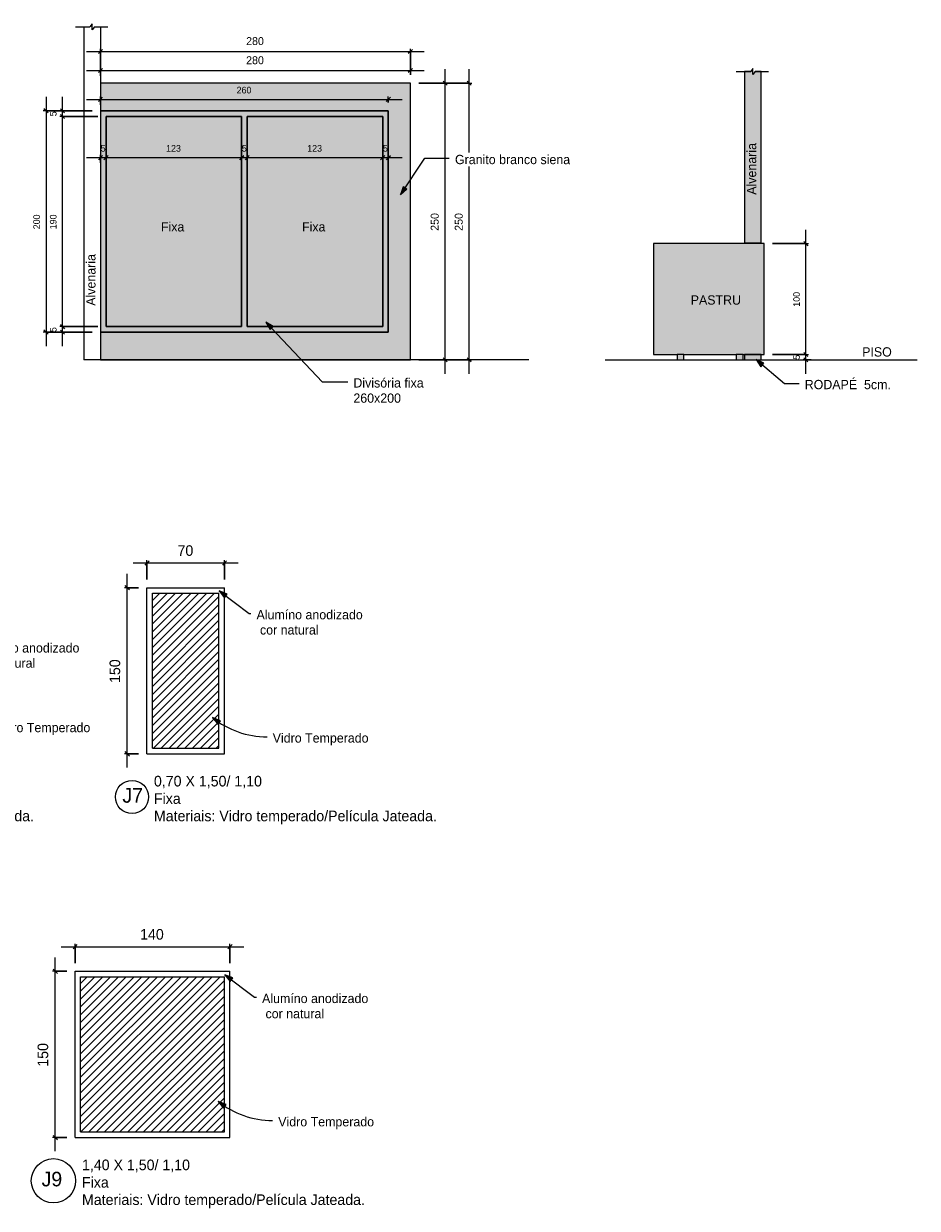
# Model space of a CAD drawing. Header units: metres. Extents: x -1.1 to 55.8, y -6.6 to 5.6.
# Tile 17 of 17: x 47.7 to 55.8, y -6 to 4.7. Entities that reach past the tile are written whole.
import ezdxf

# ---------------------------------------------------------------- set-up
doc = ezdxf.new("R2010")
doc.units = ezdxf.units.M
for name, color, linetype, lineweight in [('A-ANNO-DIMS', 211, 'Continuous', 9), ('A-ANNO-DIMS-25', 211, 'Continuous', 9), ('A-DETL', 90, 'Continuous', 18), ('A-DETL-GENF', 92, 'Continuous', 18), ('A-DETL-THIN', 151, 'Continuous', 18), ('G-ANNO-TEXT', 231, 'Continuous', 9)]:
    doc.layers.add(name, color=color, linetype=linetype, lineweight=lineweight)
doc.styles.add('Century Gothic', font='GOTHIC.TTF', dxfattribs={"height": 0.095807})
doc.styles.add('Century Gothic_1', font='GOTHIC.TTF', dxfattribs={"height": 0.131735})
doc.styles.add('Century Gothic_2', font='GOTHIC.TTF', dxfattribs={"height": 0.083832})
doc.styles.add('Century Gothic_4', font='GOTHIC.TTF', dxfattribs={"height": 0.05988})
doc.styles.add('Century Gothic_5', font='GOTHIC.TTF', dxfattribs={"height": 0.071856})
doc.dimstyles.new('_Cotas_detalhamento_2_5_mm', dxfattribs={"dimscale": 0.3048, "dimtxt": 0.0625, "dimasz": 0.123031, "dimexe": 0.082021, "dimexo": 0.246063, "dimgap": 0.123031, "dimtad": 1, "dimdec": 0, "dimlfac": 100, "dimzin": 0, "dimdsep": 46, "dimtxsty": 'Century Gothic_4', "dimblk1": 'OBLIQUE', "dimblk2": 'OBLIQUE', "dimsah": 1, "dimcen": 0.09, "dimdle": 0.410105, "dimazin": 0, "dimtfac": 1, "dimtdec": 4, "dimtix": 1, "dimtmove": 0, "dimatfit": 3, "dimfxl": 1, "dimtvp": 1, "dimtolj": 1, "dimtzin": 0, "dimarcsym": 2})
doc.dimstyles.new('_Cotas_detalhamento_3_mm', dxfattribs={"dimscale": 0.3048, "dimtxt": 0.075, "dimasz": 0.123031, "dimexe": 0.082021, "dimexo": 0.246063, "dimgap": 0.123031, "dimtad": 1, "dimdec": 0, "dimlfac": 100, "dimzin": 0, "dimdsep": 46, "dimtxsty": 'Century Gothic_5', "dimblk1": 'OBLIQUE', "dimblk2": 'OBLIQUE', "dimsah": 1, "dimcen": 0.09, "dimdle": 0.410105, "dimazin": 0, "dimtfac": 1, "dimtdec": 4, "dimtix": 1, "dimtmove": 0, "dimatfit": 3, "dimfxl": 1, "dimtvp": 1, "dimtolj": 1, "dimtzin": 0, "dimarcsym": 2})
doc.dimstyles.new('_Cotas_detalhamento_4_mm__', dxfattribs={"dimscale": 0.3048, "dimtxt": 0.1, "dimasz": 0.123031, "dimexe": 0.082021, "dimexo": 0.246063, "dimgap": 0.123031, "dimtad": 1, "dimdec": 0, "dimlfac": 100, "dimzin": 0, "dimdsep": 46, "dimtxsty": 'Century Gothic', "dimblk1": 'OBLIQUE', "dimblk2": 'OBLIQUE', "dimsah": 1, "dimcen": 0.09, "dimdle": 0.410105, "dimazin": 0, "dimtfac": 1, "dimtdec": 4, "dimtix": 1, "dimtmove": 0, "dimatfit": 3, "dimfxl": 1, "dimtvp": 1, "dimtolj": 1, "dimtzin": 0, "dimarcsym": 2})

# ---------------------------------------------------------------- blocks, each defined once
blk = doc.blocks.new('DIMBLOCK145-DETALHAMENTO ESQUADRIAS')
at = {"layer": 'A-ANNO-DIMS-25'}
for p, q in [((51.52, 1.502), (51.52, 4.252)), ((51.282, 4.127), (51.545, 4.127)), ((51.52, 4.127), (51.282, 4.127)), ((51.282, 1.627), (51.545, 1.627)), ((51.52, 1.627), (51.282, 1.627))]:
    blk.add_line(p, q, dxfattribs=at)
at = {"layer": 'A-ANNO-DIMS-25', "lineweight": 18}
for p, q in [((51.52, 4.127), (51.502, 4.145)), ((51.52, 4.127), (51.539, 4.108)), ((51.52, 1.627), (51.502, 1.645)), ((51.52, 1.627), (51.539, 1.608))]:
    blk.add_line(p, q, dxfattribs=at)
at = {"layer": 'A-ANNO-DIMS-25', "color": 0, "insert": (51.391, 2.793), "char_height": 0.0719, "width": 0.20143, "attachment_point": 1, "rotation": 90, "line_spacing_factor": 0.984117, "style": 'Century Gothic_5'}
blk.add_mtext('250', dxfattribs=at)
blk = doc.blocks.new('_Oblique')
at = {"color": 0, "linetype": 'ByBlock', "lineweight": -2}
blk.add_line((-0.5, -0.5), (0.5, 0.5), dxfattribs=at)
blk = doc.blocks.new('DIMBLOCK146-DETALHAMENTO ESQUADRIAS')
at = {"layer": 'A-ANNO-DIMS-25'}
for p, q in [((51.737, 1.502), (51.737, 4.252)), ((51.282, 4.127), (51.762, 4.127)), ((51.737, 4.127), (51.282, 4.127)), ((51.282, 1.627), (51.762, 1.627)), ((51.737, 1.627), (51.282, 1.627))]:
    blk.add_line(p, q, dxfattribs=at)
at = {"layer": 'A-ANNO-DIMS-25', "lineweight": 18}
for p, q in [((51.737, 4.127), (51.719, 4.145)), ((51.737, 4.127), (51.756, 4.108)), ((51.737, 1.627), (51.719, 1.645)), ((51.737, 1.627), (51.756, 1.608))]:
    blk.add_line(p, q, dxfattribs=at)
at = {"layer": 'A-ANNO-DIMS-25', "color": 0, "insert": (51.608, 2.793), "char_height": 0.0719, "width": 0.20143, "attachment_point": 1, "rotation": 90, "line_spacing_factor": 0.984117, "style": 'Century Gothic_5'}
blk.add_mtext('250', dxfattribs=at)
blk = doc.blocks.new('DIMBLOCK147-DETALHAMENTO ESQUADRIAS')
at = {"layer": 'A-ANNO-DIMS-25'}
for p, q in [((48.282, 4.24), (51.332, 4.24)), ((48.407, 4.192), (48.407, 4.265)), ((48.407, 4.24), (48.407, 4.192)), ((51.207, 4.202), (51.207, 4.265)), ((51.207, 4.24), (51.207, 4.202))]:
    blk.add_line(p, q, dxfattribs=at)
at = {"layer": 'A-ANNO-DIMS-25', "lineweight": 18}
for p, q in [((48.407, 4.24), (48.388, 4.222)), ((48.407, 4.24), (48.426, 4.259)), ((51.207, 4.24), (51.188, 4.222)), ((51.207, 4.24), (51.226, 4.259))]:
    blk.add_line(p, q, dxfattribs=at)
at = {"layer": 'A-ANNO-DIMS-25', "color": 0, "insert": (49.723, 4.37), "char_height": 0.0719, "width": 0.20143, "attachment_point": 1, "line_spacing_factor": 0.984117, "style": 'Century Gothic_5'}
blk.add_mtext('280', dxfattribs=at)
blk = doc.blocks.new('DIMBLOCK148-DETALHAMENTO ESQUADRIAS')
at = {"layer": 'A-ANNO-DIMS-25'}
for p, q in [((48.282, 4.413), (51.332, 4.413)), ((48.407, 4.202), (48.407, 4.438)), ((48.407, 4.413), (48.407, 4.202)), ((51.207, 4.202), (51.207, 4.438)), ((51.207, 4.413), (51.207, 4.202))]:
    blk.add_line(p, q, dxfattribs=at)
at = {"layer": 'A-ANNO-DIMS-25', "lineweight": 18}
for p, q in [((48.407, 4.413), (48.388, 4.395)), ((48.407, 4.413), (48.426, 4.432)), ((51.207, 4.413), (51.188, 4.395)), ((51.207, 4.413), (51.226, 4.432))]:
    blk.add_line(p, q, dxfattribs=at)
at = {"layer": 'A-ANNO-DIMS-25', "color": 0, "insert": (49.723, 4.543), "char_height": 0.0719, "width": 0.20143, "attachment_point": 1, "line_spacing_factor": 0.984117, "style": 'Century Gothic_5'}
blk.add_mtext('280', dxfattribs=at)
blk = doc.blocks.new('DIMBLOCK154-DETALHAMENTO ESQUADRIAS')
at = {"layer": 'A-ANNO-DIMS-25'}
for p, q in [((48.649, -2.056), (48.649, -0.306)), ((48.752, -0.431), (48.624, -0.431)), ((48.649, -0.431), (48.752, -0.431)), ((48.752, -1.931), (48.624, -1.931)), ((48.649, -1.931), (48.752, -1.931))]:
    blk.add_line(p, q, dxfattribs=at)
at = {"layer": 'A-ANNO-DIMS-25', "lineweight": 18}
for p, q in [((48.649, -0.431), (48.63, -0.412)), ((48.649, -0.431), (48.668, -0.449)), ((48.649, -1.931), (48.63, -1.912)), ((48.649, -1.931), (48.668, -1.949))]:
    blk.add_line(p, q, dxfattribs=at)
at = {"layer": 'A-ANNO-DIMS-25', "color": 0, "insert": (48.489, -1.292), "char_height": 0.0958, "width": 0.26857, "attachment_point": 1, "rotation": 90, "line_spacing_factor": 0.984117, "style": 'Century Gothic'}
blk.add_mtext('150', dxfattribs=at)
blk = doc.blocks.new('DIMBLOCK155-DETALHAMENTO ESQUADRIAS')
at = {"layer": 'A-ANNO-DIMS-25'}
for p, q in [((48.702, -0.208), (49.652, -0.208)), ((48.827, -0.356), (48.827, -0.183)), ((48.827, -0.208), (48.827, -0.356)), ((49.527, -0.356), (49.527, -0.183)), ((49.527, -0.208), (49.527, -0.356))]:
    blk.add_line(p, q, dxfattribs=at)
at = {"layer": 'A-ANNO-DIMS-25', "lineweight": 18}
for p, q in [((48.827, -0.208), (48.809, -0.227)), ((48.827, -0.208), (48.846, -0.189)), ((49.527, -0.208), (49.509, -0.227)), ((49.527, -0.208), (49.546, -0.189))]:
    blk.add_line(p, q, dxfattribs=at)
at = {"layer": 'A-ANNO-DIMS-25', "color": 0, "insert": (49.103, -0.048), "char_height": 0.0958, "width": 0.17905, "attachment_point": 1, "line_spacing_factor": 0.984117, "style": 'Century Gothic'}
blk.add_mtext('70', dxfattribs=at)
blk = doc.blocks.new('DIMBLOCK156-DETALHAMENTO ESQUADRIAS')
at = {"layer": 'A-ANNO-DIMS-25'}
for p, q in [((47.999, -5.522), (47.999, -3.772)), ((48.102, -3.897), (47.974, -3.897)), ((47.999, -3.897), (48.102, -3.897)), ((48.102, -5.397), (47.974, -5.397)), ((47.999, -5.397), (48.102, -5.397))]:
    blk.add_line(p, q, dxfattribs=at)
at = {"layer": 'A-ANNO-DIMS-25', "lineweight": 18}
for p, q in [((47.999, -3.897), (47.98, -3.879)), ((47.999, -3.897), (48.018, -3.916)), ((47.999, -5.397), (47.98, -5.379)), ((47.999, -5.397), (48.018, -5.416))]:
    blk.add_line(p, q, dxfattribs=at)
at = {"layer": 'A-ANNO-DIMS-25', "color": 0, "insert": (47.839, -4.759), "char_height": 0.0958, "width": 0.26857, "attachment_point": 1, "rotation": 90, "line_spacing_factor": 0.984117, "style": 'Century Gothic'}
blk.add_mtext('150', dxfattribs=at)
blk = doc.blocks.new('DIMBLOCK157-DETALHAMENTO ESQUADRIAS')
at = {"layer": 'A-ANNO-DIMS-25'}
for p, q in [((48.052, -3.675), (49.702, -3.675)), ((48.177, -3.822), (48.177, -3.65)), ((48.177, -3.675), (48.177, -3.822)), ((49.577, -3.822), (49.577, -3.65)), ((49.577, -3.675), (49.577, -3.822))]:
    blk.add_line(p, q, dxfattribs=at)
at = {"layer": 'A-ANNO-DIMS-25', "lineweight": 18}
for p, q in [((48.177, -3.675), (48.159, -3.694)), ((48.177, -3.675), (48.196, -3.656)), ((49.577, -3.675), (49.559, -3.694)), ((49.577, -3.675), (49.596, -3.656))]:
    blk.add_line(p, q, dxfattribs=at)
at = {"layer": 'A-ANNO-DIMS-25', "color": 0, "insert": (48.765, -3.515), "char_height": 0.0958, "width": 0.26857, "attachment_point": 1, "line_spacing_factor": 0.984117, "style": 'Century Gothic'}
blk.add_mtext('140', dxfattribs=at)
blk = doc.blocks.new('DIMBLOCK160-DETALHAMENTO ESQUADRIAS')
at = {"layer": 'A-ANNO-DIMS-25'}
for p, q in [((48.282, 3.454), (48.457, 3.454)), ((48.407, 3.406), (48.407, 3.479)), ((48.407, 3.454), (48.407, 3.406)), ((48.457, 3.406), (48.457, 3.479)), ((48.457, 3.454), (48.457, 3.406))]:
    blk.add_line(p, q, dxfattribs=at)
at = {"layer": 'A-ANNO-DIMS-25', "lineweight": 18}
for p, q in [((48.407, 3.454), (48.388, 3.435)), ((48.407, 3.454), (48.426, 3.473)), ((48.457, 3.454), (48.438, 3.435)), ((48.457, 3.454), (48.476, 3.473))]:
    blk.add_line(p, q, dxfattribs=at)
at = {"layer": 'A-ANNO-DIMS-25', "color": 0, "insert": (48.409, 3.568), "char_height": 0.0599, "width": 0.05595, "attachment_point": 1, "line_spacing_factor": 0.984117, "style": 'Century Gothic_4'}
blk.add_mtext('5', dxfattribs=at)
blk = doc.blocks.new('DIMBLOCK161-DETALHAMENTO ESQUADRIAS')
at = {"layer": 'A-ANNO-DIMS-25', "lineweight": 18}
for p, q in [((48.457, 3.454), (48.438, 3.435)), ((48.457, 3.454), (48.476, 3.473)), ((49.682, 3.454), (49.663, 3.435)), ((49.682, 3.454), (49.701, 3.473))]:
    blk.add_line(p, q, dxfattribs=at)
at = {"layer": 'A-ANNO-DIMS-25'}
for p, q in [((48.457, 3.406), (48.457, 3.479)), ((48.457, 3.454), (49.682, 3.454)), ((48.457, 3.454), (48.457, 3.406)), ((49.682, 3.406), (49.682, 3.479)), ((49.682, 3.454), (49.682, 3.406))]:
    blk.add_line(p, q, dxfattribs=at)
at = {"layer": 'A-ANNO-DIMS-25', "color": 0, "insert": (49, 3.568), "char_height": 0.0599, "width": 0.16786, "attachment_point": 1, "line_spacing_factor": 0.984117, "style": 'Century Gothic_4'}
blk.add_mtext('123', dxfattribs=at)
blk = doc.blocks.new('DIMBLOCK162-DETALHAMENTO ESQUADRIAS')
at = {"layer": 'A-ANNO-DIMS-25', "lineweight": 18}
for p, q in [((49.682, 3.454), (49.663, 3.435)), ((49.682, 3.454), (49.701, 3.473)), ((49.732, 3.454), (49.713, 3.435)), ((49.732, 3.454), (49.751, 3.473))]:
    blk.add_line(p, q, dxfattribs=at)
at = {"layer": 'A-ANNO-DIMS-25'}
for p, q in [((49.682, 3.406), (49.682, 3.479)), ((49.682, 3.454), (49.732, 3.454)), ((49.682, 3.454), (49.682, 3.406)), ((49.732, 3.406), (49.732, 3.479)), ((49.732, 3.454), (49.732, 3.406))]:
    blk.add_line(p, q, dxfattribs=at)
at = {"layer": 'A-ANNO-DIMS-25', "color": 0, "insert": (49.684, 3.568), "char_height": 0.0599, "width": 0.05595, "attachment_point": 1, "line_spacing_factor": 0.984117, "style": 'Century Gothic_4'}
blk.add_mtext('5', dxfattribs=at)
blk = doc.blocks.new('DIMBLOCK163-DETALHAMENTO ESQUADRIAS')
at = {"layer": 'A-ANNO-DIMS-25', "lineweight": 18}
for p, q in [((49.732, 3.454), (49.713, 3.435)), ((49.732, 3.454), (49.751, 3.473)), ((50.957, 3.454), (50.938, 3.435)), ((50.957, 3.454), (50.976, 3.473))]:
    blk.add_line(p, q, dxfattribs=at)
at = {"layer": 'A-ANNO-DIMS-25'}
for p, q in [((49.732, 3.406), (49.732, 3.479)), ((49.732, 3.454), (50.957, 3.454)), ((49.732, 3.454), (49.732, 3.406)), ((50.957, 3.406), (50.957, 3.479)), ((50.957, 3.454), (50.957, 3.406))]:
    blk.add_line(p, q, dxfattribs=at)
at = {"layer": 'A-ANNO-DIMS-25', "color": 0, "insert": (50.275, 3.568), "char_height": 0.0599, "width": 0.16786, "attachment_point": 1, "line_spacing_factor": 0.984117, "style": 'Century Gothic_4'}
blk.add_mtext('123', dxfattribs=at)
blk = doc.blocks.new('DIMBLOCK164-DETALHAMENTO ESQUADRIAS')
at = {"layer": 'A-ANNO-DIMS-25', "lineweight": 18}
for p, q in [((50.957, 3.454), (50.938, 3.435)), ((50.957, 3.454), (50.976, 3.473)), ((51.007, 3.454), (50.988, 3.435)), ((51.007, 3.454), (51.026, 3.473))]:
    blk.add_line(p, q, dxfattribs=at)
at = {"layer": 'A-ANNO-DIMS-25'}
for p, q in [((50.957, 3.406), (50.957, 3.479)), ((50.957, 3.454), (51.132, 3.454)), ((50.957, 3.454), (50.957, 3.406)), ((51.007, 3.406), (51.007, 3.479)), ((51.007, 3.454), (51.007, 3.406))]:
    blk.add_line(p, q, dxfattribs=at)
at = {"layer": 'A-ANNO-DIMS-25', "color": 0, "insert": (50.959, 3.568), "char_height": 0.0599, "width": 0.05595, "attachment_point": 1, "line_spacing_factor": 0.984117, "style": 'Century Gothic_4'}
blk.add_mtext('5', dxfattribs=at)
blk = doc.blocks.new('DIMBLOCK165-DETALHAMENTO ESQUADRIAS')
at = {"layer": 'A-ANNO-DIMS-25'}
for p, q in [((48.382, 1.927), (48.04, 1.927)), ((48.065, 1.752), (48.065, 1.927)), ((48.065, 1.927), (48.382, 1.927)), ((48.332, 1.877), (48.04, 1.877)), ((48.065, 1.877), (48.332, 1.877))]:
    blk.add_line(p, q, dxfattribs=at)
at = {"layer": 'A-ANNO-DIMS-25', "lineweight": 18}
for p, q in [((48.065, 1.927), (48.046, 1.945)), ((48.065, 1.927), (48.083, 1.908)), ((48.065, 1.877), (48.046, 1.895)), ((48.065, 1.877), (48.083, 1.858))]:
    blk.add_line(p, q, dxfattribs=at)
at = {"layer": 'A-ANNO-DIMS-25', "color": 0, "insert": (47.95, 1.878), "char_height": 0.0599, "width": 0.05595, "attachment_point": 1, "rotation": 90, "line_spacing_factor": 0.984117, "style": 'Century Gothic_4'}
blk.add_mtext('5', dxfattribs=at)
blk = doc.blocks.new('DIMBLOCK166-DETALHAMENTO ESQUADRIAS')
at = {"layer": 'A-ANNO-DIMS-25'}
for p, q in [((48.382, 3.827), (48.04, 3.827)), ((48.065, 1.927), (48.065, 3.827)), ((48.065, 3.827), (48.382, 3.827)), ((48.382, 1.927), (48.04, 1.927)), ((48.065, 1.927), (48.382, 1.927))]:
    blk.add_line(p, q, dxfattribs=at)
at = {"layer": 'A-ANNO-DIMS-25', "lineweight": 18}
for p, q in [((48.065, 3.827), (48.046, 3.845)), ((48.065, 3.827), (48.083, 3.808)), ((48.065, 1.927), (48.046, 1.945)), ((48.065, 1.927), (48.083, 1.908))]:
    blk.add_line(p, q, dxfattribs=at)
at = {"layer": 'A-ANNO-DIMS-25', "color": 0, "insert": (47.95, 2.807), "char_height": 0.0599, "width": 0.16786, "attachment_point": 1, "rotation": 90, "line_spacing_factor": 0.984117, "style": 'Century Gothic_4'}
blk.add_mtext('190', dxfattribs=at)
blk = doc.blocks.new('DIMBLOCK167-DETALHAMENTO ESQUADRIAS')
at = {"layer": 'A-ANNO-DIMS-25'}
for p, q in [((48.065, 3.827), (48.065, 4.002)), ((48.332, 3.877), (48.04, 3.877)), ((48.065, 3.877), (48.332, 3.877)), ((48.382, 3.827), (48.04, 3.827)), ((48.065, 3.827), (48.382, 3.827))]:
    blk.add_line(p, q, dxfattribs=at)
at = {"layer": 'A-ANNO-DIMS-25', "lineweight": 18}
for p, q in [((48.065, 3.877), (48.046, 3.895)), ((48.065, 3.877), (48.083, 3.858)), ((48.065, 3.827), (48.046, 3.845)), ((48.065, 3.827), (48.083, 3.808))]:
    blk.add_line(p, q, dxfattribs=at)
at = {"layer": 'A-ANNO-DIMS-25', "color": 0, "insert": (47.95, 3.828), "char_height": 0.0599, "width": 0.05595, "attachment_point": 1, "rotation": 90, "line_spacing_factor": 0.984117, "style": 'Century Gothic_4'}
blk.add_mtext('5', dxfattribs=at)
blk = doc.blocks.new('DIMBLOCK168-DETALHAMENTO ESQUADRIAS')
at = {"layer": 'A-ANNO-DIMS-25'}
for p, q in [((48.282, 3.98), (51.132, 3.98)), ((48.407, 3.932), (48.407, 4.005)), ((48.407, 3.98), (48.407, 3.932)), ((51.007, 3.952), (51.007, 4.005)), ((51.007, 3.98), (51.007, 3.952))]:
    blk.add_line(p, q, dxfattribs=at)
at = {"layer": 'A-ANNO-DIMS-25', "lineweight": 18}
for p, q in [((48.407, 3.98), (48.388, 3.961)), ((48.407, 3.98), (48.426, 3.999)), ((51.007, 3.98), (50.988, 3.961)), ((51.007, 3.98), (51.026, 3.999))]:
    blk.add_line(p, q, dxfattribs=at)
at = {"layer": 'A-ANNO-DIMS-25', "color": 0, "insert": (49.637, 4.094), "char_height": 0.0599, "width": 0.16786, "attachment_point": 1, "line_spacing_factor": 0.984117, "style": 'Century Gothic_4'}
blk.add_mtext('260', dxfattribs=at)
blk = doc.blocks.new('DIMBLOCK169-DETALHAMENTO ESQUADRIAS')
at = {"layer": 'A-ANNO-DIMS-25'}
for p, q in [((47.915, 4.002), (47.915, 1.752)), ((48.332, 3.877), (47.89, 3.877)), ((47.915, 3.877), (48.332, 3.877)), ((48.332, 1.877), (47.89, 1.877)), ((47.915, 1.877), (48.332, 1.877))]:
    blk.add_line(p, q, dxfattribs=at)
at = {"layer": 'A-ANNO-DIMS-25', "lineweight": 18}
for p, q in [((47.915, 3.877), (47.896, 3.895)), ((47.915, 3.877), (47.933, 3.858)), ((47.915, 1.877), (47.896, 1.895)), ((47.915, 1.877), (47.933, 1.858))]:
    blk.add_line(p, q, dxfattribs=at)
at = {"layer": 'A-ANNO-DIMS-25', "color": 0, "insert": (47.8, 2.807), "char_height": 0.0599, "width": 0.16786, "attachment_point": 1, "rotation": 90, "line_spacing_factor": 0.984117, "style": 'Century Gothic_4'}
blk.add_mtext('200', dxfattribs=at)
blk = doc.blocks.new('DIMBLOCK170-DETALHAMENTO ESQUADRIAS')
at = {"layer": 'A-ANNO-DIMS-25'}
for p, q in [((54.479, 1.677), (54.805, 1.677)), ((54.78, 1.677), (54.479, 1.677)), ((54.829, 1.627), (54.755, 1.627)), ((54.78, 1.502), (54.78, 1.677)), ((54.78, 1.627), (54.829, 1.627))]:
    blk.add_line(p, q, dxfattribs=at)
at = {"layer": 'A-ANNO-DIMS-25', "lineweight": 18}
for p, q in [((54.78, 1.677), (54.762, 1.695)), ((54.78, 1.627), (54.762, 1.645)), ((54.78, 1.677), (54.799, 1.658)), ((54.78, 1.627), (54.799, 1.608))]:
    blk.add_line(p, q, dxfattribs=at)
at = {"layer": 'A-ANNO-DIMS-25', "color": 0, "insert": (54.666, 1.628), "char_height": 0.0599, "width": 0.05595, "attachment_point": 1, "rotation": 90, "line_spacing_factor": 0.984117, "style": 'Century Gothic_4'}
blk.add_mtext('5', dxfattribs=at)
blk = doc.blocks.new('DIMBLOCK171-DETALHAMENTO ESQUADRIAS')
at = {"layer": 'A-ANNO-DIMS-25'}
for p, q in [((54.78, 1.677), (54.78, 2.802)), ((54.479, 2.677), (54.805, 2.677)), ((54.78, 2.677), (54.479, 2.677)), ((54.479, 1.677), (54.805, 1.677)), ((54.78, 1.677), (54.479, 1.677))]:
    blk.add_line(p, q, dxfattribs=at)
at = {"layer": 'A-ANNO-DIMS-25', "lineweight": 18}
for p, q in [((54.78, 2.677), (54.762, 2.695)), ((54.78, 2.677), (54.799, 2.658)), ((54.78, 1.677), (54.762, 1.695)), ((54.78, 1.677), (54.799, 1.658))]:
    blk.add_line(p, q, dxfattribs=at)
at = {"layer": 'A-ANNO-DIMS-25', "color": 0, "insert": (54.666, 2.107), "char_height": 0.0599, "width": 0.16786, "attachment_point": 1, "rotation": 90, "line_spacing_factor": 0.984117, "style": 'Century Gothic_4'}
blk.add_mtext('100', dxfattribs=at)

msp = doc.modelspace()

# ---------------------------------------------------------------- hatches: boundary and pattern name
at = {"layer": 'A-DETL-GENF'}
h = msp.add_hatch(dxfattribs=at)
h.set_pattern_fill('FP_10', style=0, pattern_type=2)
h.set_pattern_definition([(0, (28.619, 0), (0.102, 0.025), [0.008, -0.068, 0.008, -0.068, -0.406]), (0, (28.619, 0), (0.102, 0.025), [-0.152, 0.008, -0.144, 0.008, -0.068, -0.178]), (0, (28.619, 0), (0.102, 0.025), [-0.381, 0.008, -0.042, 0.008, -0.119]), (120, (28.658, 0.013), (-0.072650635, 0.07583459), [0.008, -0.068, 0.008, -0.068, -0.406]), (120, (28.658, 0.013), (-0.072650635, 0.07583459), [-0.152, 0.008, -0.144, 0.008, -0.068, -0.178]), (120, (28.658, 0.013), (-0.072650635, 0.07583459), [-0.381, 0.008, -0.042, 0.008, -0.119]), (240, (28.67, 0.063), (-0.029349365, -0.10083459), [0.008, -0.068, 0.008, -0.068, -0.406]), (240, (28.67, 0.063), (-0.029349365, -0.10083459), [-0.152, 0.008, -0.144, 0.008, -0.068, -0.178]), (240, (28.67, 0.063), (-0.029349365, -0.10083459), [-0.381, 0.008, -0.042, 0.008, -0.119])])
h.paths.add_polyline_path([(54.227, 1.627), (54.377, 1.627), (54.377, 1.677), (54.227, 1.677)], flags=0)
h.paths.add_polyline_path([(54.302, 2.683), (54.377, 2.683), (54.377, 4.231), (54.322, 4.231), (54.302, 4.204), (54.302, 4.259), (54.282, 4.231), (54.227, 4.231), (54.227, 2.683)], flags=0)
h = msp.add_hatch(dxfattribs=at)
h.set_pattern_fill('FP_5', color=8, style=0, pattern_type=2)
h.set_pattern_definition([(0, (28.619, 0), (0.102, 0.025), [0.008, -0.068, 0.008, -0.068, -0.406]), (0, (28.619, 0), (0.102, 0.025), [-0.152, 0.008, -0.144, 0.008, -0.068, -0.178]), (0, (28.619, 0), (0.102, 0.025), [-0.381, 0.008, -0.042, 0.008, -0.119]), (120, (28.658, 0.013), (-0.072650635, 0.07583459), [0.008, -0.068, 0.008, -0.068, -0.406]), (120, (28.658, 0.013), (-0.072650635, 0.07583459), [-0.152, 0.008, -0.144, 0.008, -0.068, -0.178]), (120, (28.658, 0.013), (-0.072650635, 0.07583459), [-0.381, 0.008, -0.042, 0.008, -0.119]), (240, (28.67, 0.064), (-0.029349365, -0.10083459), [0.008, -0.068, 0.008, -0.068, -0.406]), (240, (28.67, 0.064), (-0.029349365, -0.10083459), [-0.152, 0.008, -0.144, 0.008, -0.068, -0.178]), (240, (28.67, 0.064), (-0.029349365, -0.10083459), [-0.381, 0.008, -0.042, 0.008, -0.119])])
h.paths.add_polyline_path([(50.957, 1.627), (51.207, 1.627), (51.207, 4.127), (48.407, 4.127), (48.407, 3.877), (51.007, 3.877), (51.007, 1.877), (48.407, 1.877), (48.407, 1.627), (49.732, 1.627)], flags=0)
h = msp.add_hatch(color=7, dxfattribs=at)
h.paths.add_polyline_path([(48.407, 1.877), (51.007, 1.877), (51.007, 3.877), (48.407, 3.877), (48.407, 1.927)], flags=0)
h.paths.add_polyline_path([(49.447, 1.927), (48.457, 1.927), (48.457, 3.827), (49.682, 3.827), (49.682, 1.927)], flags=0)
h.paths.add_polyline_path([(50.957, 1.927), (49.732, 1.927), (49.732, 3.827), (50.957, 3.827), (50.957, 1.939)], flags=0)
h = msp.add_hatch(color=10, dxfattribs=at)
h.paths.add_polyline_path([(48.457, 1.927), (49.682, 1.927), (49.682, 3.827), (48.457, 3.827), (48.457, 1.977)], flags=0)
h.paths.add_polyline_path([(50.957, 1.927), (50.957, 3.827), (49.732, 3.827), (49.732, 1.927)], flags=0)
msp.add_hatch(color=7, dxfattribs=at).paths.add_polyline_path([(54.227, 1.677), (54.404, 1.677), (54.404, 2.677), (53.404, 2.677), (53.404, 1.677), (54.213, 1.677)], flags=0)
h = msp.add_hatch(color=7, dxfattribs=at)
h.paths.add_polyline_path([(53.679, 1.627), (53.679, 1.677), (53.617, 1.677), (53.617, 1.627)], flags=0)
h.paths.add_polyline_path([(54.213, 1.627), (54.213, 1.677), (54.15, 1.677), (54.15, 1.627)], flags=0)
h = msp.add_hatch(dxfattribs=at)
h.set_pattern_fill('FP_7', color=8, style=0, pattern_type=2)
h.set_pattern_definition([(45, (41.345, -0.583), (-0.03535534, 0.03535534), [])])
h.paths.add_polyline_path([(49.477, -1.881), (49.477, -0.481), (48.877, -0.481), (48.877, -1.881), (49.418, -1.881)], flags=0)
h = msp.add_hatch(dxfattribs=at)
h.set_pattern_fill('FP_8', color=8, style=0, pattern_type=2)
h.set_pattern_definition([(45, (41.395, -4.05), (-0.03535534, 0.03535534), [])])
h.paths.add_polyline_path([(49.527, -5.347), (49.527, -3.947), (48.227, -3.947), (48.227, -5.347), (49.477, -5.347)], flags=0)
at = {"layer": 'G-ANNO-TEXT'}
for points in [[(51.118, 3.117), (51.176, 3.168), (51.142, 3.191)], [(49.902, 1.969), (49.939, 1.901), (49.968, 1.928)], [(54.33, 1.629), (54.375, 1.565), (54.4, 1.596)], [(49.48, -0.461), (49.528, -0.522), (49.552, -0.49)], [(49.42, -1.605), (49.469, -1.666), (49.492, -1.633)], [(49.53, -3.928), (49.578, -3.989), (49.602, -3.957)], [(49.47, -5.072), (49.519, -5.132), (49.542, -5.1)]]:
    msp.add_hatch(color=250, dxfattribs=at).paths.add_polyline_path(points, flags=0)

# ---------------------------------------------------------------- linework, layer by layer
at = {"layer": 'A-DETL'}
for p, q in [((54.282, 4.231), (54.227, 4.231)), ((54.227, 4.231), (54.227, 2.683)), ((54.302, 4.259), (54.282, 4.231)), ((54.302, 4.204), (54.302, 4.259)), ((54.322, 4.231), (54.302, 4.204)), ((54.377, 4.231), (54.322, 4.231)), ((54.377, 2.683), (54.377, 4.231)), ((51.207, 4.127), (48.407, 4.127)), ((48.407, 4.127), (48.407, 3.877)), ((51.207, 1.627), (51.207, 4.127)), ((48.407, 3.877), (51.007, 3.877)), ((51.007, 3.877), (48.407, 3.877)), ((48.407, 3.877), (48.407, 1.877)), ((51.007, 3.877), (51.007, 1.877)), ((51.007, 1.877), (51.007, 3.877)), ((48.457, 3.827), (49.682, 3.827)), ((48.457, 1.927), (48.457, 3.827)), ((49.682, 3.827), (48.457, 3.827)), ((48.457, 3.827), (48.457, 1.927)), ((49.682, 3.827), (49.682, 1.927)), ((49.682, 1.927), (49.682, 3.827)), ((49.732, 1.927), (49.732, 3.827)), ((49.732, 3.827), (50.957, 3.827)), ((50.957, 3.827), (49.732, 3.827)), ((49.732, 3.827), (49.732, 1.927)), ((50.957, 3.827), (50.957, 1.927)), ((50.957, 1.927), (50.957, 3.827)), ((54.404, 2.677), (53.404, 2.677)), ((53.404, 2.677), (53.404, 1.677)), ((54.227, 2.683), (54.377, 2.683)), ((54.404, 1.677), (54.404, 2.677)), ((49.682, 1.927), (48.457, 1.927)), ((48.457, 1.927), (49.682, 1.927)), ((50.957, 1.927), (49.732, 1.927)), ((49.732, 1.927), (50.957, 1.927)), ((51.007, 1.877), (48.407, 1.877)), ((48.407, 1.877), (48.407, 1.627)), ((48.407, 1.877), (51.007, 1.877)), ((48.407, 1.627), (51.207, 1.627)), ((53.404, 1.677), (53.617, 1.677)), ((53.679, 1.677), (53.617, 1.677)), ((53.617, 1.677), (53.617, 1.627)), ((53.617, 1.627), (53.679, 1.627)), ((53.679, 1.677), (54.15, 1.677)), ((53.679, 1.627), (53.679, 1.677)), ((54.15, 1.677), (54.15, 1.627)), ((54.213, 1.677), (54.15, 1.677)), ((54.15, 1.627), (54.213, 1.627)), ((54.213, 1.677), (54.404, 1.677)), ((54.213, 1.627), (54.213, 1.677)), ((54.377, 1.677), (54.227, 1.677)), ((54.227, 1.677), (54.227, 1.627)), ((54.227, 1.627), (54.377, 1.627)), ((54.377, 1.627), (54.377, 1.677)), ((48.827, -0.431), (49.527, -0.431)), ((48.827, -1.931), (48.827, -0.431)), ((48.877, -1.881), (48.877, -0.481)), ((48.877, -0.481), (49.477, -0.481)), ((48.877, -0.481), (49.477, -0.481)), ((49.477, -1.881), (49.477, -0.481)), ((49.527, -1.931), (49.527, -0.431)), ((48.877, -1.881), (49.477, -1.881)), ((48.827, -1.931), (49.527, -1.931)), ((48.177, -3.897), (49.577, -3.897)), ((48.177, -5.397), (48.177, -3.897)), ((48.227, -5.347), (48.227, -3.947)), ((48.227, -3.947), (49.527, -3.947)), ((48.227, -3.947), (49.527, -3.947)), ((49.527, -5.347), (49.527, -3.947)), ((49.577, -5.397), (49.577, -3.897)), ((48.227, -5.347), (49.527, -5.347)), ((48.177, -5.397), (49.577, -5.397))]:
    msp.add_line(p, q, dxfattribs=at)
for centre, radius in [((48.692, -2.322), 0.15), ((47.982, -5.789), 0.2)]:
    msp.add_circle(centre, radius, dxfattribs=at)
at = {"layer": 'A-DETL-THIN'}
for p, q in [((48.182, 4.637), (48.312, 4.637)), ((48.257, 4.637), (48.257, 1.627)), ((48.332, 4.664), (48.312, 4.637)), ((48.332, 4.609), (48.332, 4.664)), ((48.352, 4.637), (48.332, 4.609)), ((48.352, 4.637), (48.472, 4.637)), ((48.407, 4.637), (48.407, 1.877)), ((54.152, 4.231), (54.282, 4.231)), ((54.302, 4.259), (54.282, 4.231)), ((54.302, 4.204), (54.302, 4.259)), ((54.322, 4.231), (54.302, 4.204)), ((54.322, 4.231), (54.442, 4.231)), ((52.277, 1.627), (48.257, 1.627)), ((52.967, 1.627), (55.787, 1.627))]:
    msp.add_line(p, q, dxfattribs=at)
at = {"layer": 'G-ANNO-TEXT', "color": 250}
for p, q in [((51.118, 3.117), (51.338, 3.448)), ((51.338, 3.448), (51.559, 3.448)), ((51.142, 3.191), (51.118, 3.117)), ((51.118, 3.117), (51.176, 3.168)), ((51.176, 3.168), (51.142, 3.191)), ((49.902, 1.969), (49.939, 1.901)), ((49.968, 1.928), (49.902, 1.969)), ((49.902, 1.969), (50.41, 1.429)), ((49.939, 1.901), (49.968, 1.928)), ((54.33, 1.629), (54.375, 1.565)), ((54.4, 1.596), (54.33, 1.629)), ((54.33, 1.629), (54.587, 1.415)), ((54.375, 1.565), (54.4, 1.596)), ((50.41, 1.429), (50.641, 1.429)), ((54.587, 1.415), (54.72, 1.415)), ((49.48, -0.461), (49.528, -0.522)), ((49.552, -0.49), (49.48, -0.461)), ((49.48, -0.461), (49.75, -0.664)), ((49.528, -0.522), (49.552, -0.49)), ((49.75, -0.664), (49.766, -0.664)), ((49.42, -1.605), (49.469, -1.666)), ((49.492, -1.633), (49.42, -1.605)), ((49.469, -1.666), (49.492, -1.633)), ((49.53, -3.928), (49.578, -3.989)), ((49.602, -3.957), (49.53, -3.928)), ((49.53, -3.928), (49.8, -4.131)), ((49.578, -3.989), (49.602, -3.957)), ((49.8, -4.131), (49.816, -4.131)), ((49.47, -5.072), (49.519, -5.132)), ((49.542, -5.1), (49.47, -5.072)), ((49.519, -5.132), (49.542, -5.1))]:
    msp.add_line(p, q, dxfattribs=at)
for centre in [(49.912, -0.995), (49.962, -4.461)]:
    msp.add_arc(centre, 0.784, 231.1395, 270, dxfattribs=at)

# ---------------------------------------------------------------- texts
at = {"layer": 'G-ANNO-TEXT', "color": 7, "char_height": 0.0838, "width": 0.63732, "attachment_point": 1, "rotation": 90, "line_spacing_factor": 0.984117, "style": 'Century Gothic_2'}
for insert in [(54.248, 3.119), (48.278, 2.116)]:
    msp.add_mtext('Alvenaria', dxfattribs=dict(at, insert=insert))
at = {"layer": 'G-ANNO-TEXT', "color": 7, "attachment_point": 1, "line_spacing_factor": 0.984117}
for s, insert, char_height, width, style in [('Fixa', (48.953, 2.871), 0.0838, 0.25409, 'Century Gothic_2'), ('Fixa', (50.228, 2.871), 0.0838, 0.25409, 'Century Gothic_2'), ('PASTRU', (53.74, 2.21), 0.0838, 0.48403, 'Century Gothic_2'), ('PISO', (55.289, 1.741), 0.0838, 0.30344, 'Century Gothic_2'), ('RODAPÉ  5cm.', (54.77, 1.446), 0.08383, 0.97225, 'Century Gothic_2'), ('Alumíno anodizado\\P cor natural', (49.817, -0.633), 0.08383, 1.31139, 'Century Gothic_2'), ('Alumíno anodizado\\P cor natural', (47.257, -0.933), 0.08383, 1.31139, 'Century Gothic_2'), ('Vidro Temperado', (47.449, -1.653), 0.08383, 1.16334, 'Century Gothic_2'), ('Vidro Temperado', (49.963, -1.747), 0.08383, 1.16334, 'Century Gothic_2'), ('1,20 X 2,00/ 1,10\\PFixa\\PMateriais: Vidro temperado/Película Jateada.', (45.25, -2.131), 0.09581, 3.4992, 'Century Gothic'), ('0,70 X 1,50/ 1,10\\PFixa\\PMateriais: Vidro temperado/Película Jateada.', (48.89, -2.131), 0.09581, 3.4992, 'Century Gothic'), ('J7', (48.605, -2.242), 0.1317, 0.22439, 'Century Gothic_1'), ('Alumíno anodizado\\P cor natural', (49.867, -4.1), 0.08383, 1.31139, 'Century Gothic_2'), ('Vidro Temperado', (50.013, -5.214), 0.08383, 1.16334, 'Century Gothic_2'), ('1,40 X 1,50/ 1,10\\PFixa\\PMateriais: Vidro temperado/Película Jateada.', (48.24, -5.598), 0.09581, 3.4992, 'Century Gothic'), ('J9', (47.875, -5.708), 0.1317, 0.22439, 'Century Gothic_1')]:
    msp.add_mtext(s, dxfattribs=dict(at, insert=insert, char_height=char_height, width=width, style=style))

# ---------------------------------------------------------------- dimensions: what is measured, and where the dimension line sits
at = {"layer": 'A-ANNO-DIMS'}
for base, p1, p2, dimstyle, override, picture, middle in [((51.207, 4.413), (48.407, 4.127), (51.207, 4.127), '_Cotas_detalhamento_3_mm', {"dimpost": '<>', "dimfxl": 2.8}, 'DIMBLOCK148-DETALHAMENTO ESQUADRIAS', (49.807, 4.489)), ((51.207, 4.24), (48.407, 4.267), (51.207, 4.127), '_Cotas_detalhamento_3_mm', {"dimpost": '<>', "dimfxl": 2.803509}, 'DIMBLOCK147-DETALHAMENTO ESQUADRIAS', (49.807, 4.316)), ((51.007, 3.98), (48.407, 4.007), (51.007, 3.877), '_Cotas_detalhamento_2_5_mm', {"dimpost": '<>', "dimfxl": 2.603244}, 'DIMBLOCK168-DETALHAMENTO ESQUADRIAS', (49.707, 4.049)), ((48.457, 3.454), (48.407, 3.481), (48.457, 3.481), '_Cotas_detalhamento_2_5_mm', {"dimpost": '<>', "dimfxl": 0.05}, 'DIMBLOCK160-DETALHAMENTO ESQUADRIAS', (48.432, 3.522)), ((49.681952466, 3.45408239), (48.456952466, 3.480598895), (49.681952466, 3.480598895), '_Cotas_detalhamento_2_5_mm', {"dimpost": '<>', "dimfxl": 1.225}, 'DIMBLOCK161-DETALHAMENTO ESQUADRIAS', (49.069452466, 3.52302837)), ((49.732, 3.454), (49.682, 3.481), (49.732, 3.481), '_Cotas_detalhamento_2_5_mm', {"dimpost": '<>', "dimfxl": 0.05}, 'DIMBLOCK162-DETALHAMENTO ESQUADRIAS', (49.707, 3.522)), ((50.956952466, 3.45408239), (49.731952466, 3.480598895), (50.956952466, 3.480598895), '_Cotas_detalhamento_2_5_mm', {"dimpost": '<>', "dimfxl": 1.225}, 'DIMBLOCK163-DETALHAMENTO ESQUADRIAS', (50.344452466, 3.52302837)), ((51.007, 3.454), (50.957, 3.481), (51.007, 3.481), '_Cotas_detalhamento_2_5_mm', {"dimpost": '<>', "dimfxl": 0.05}, 'DIMBLOCK164-DETALHAMENTO ESQUADRIAS', (50.982, 3.522)), ((49.527, -0.208), (48.827, -0.431), (49.527, -0.431), '_Cotas_detalhamento_4_mm__', {"dimpost": '<>', "dimfxl": 0.7}, 'DIMBLOCK155-DETALHAMENTO ESQUADRIAS', (49.177, -0.12)), ((49.577, -3.675), (48.177, -3.897), (49.577, -3.897), '_Cotas_detalhamento_4_mm__', {"dimpost": '<>', "dimfxl": 1.4}, 'DIMBLOCK157-DETALHAMENTO ESQUADRIAS', (48.877, -3.587))]:
    dim = msp.add_linear_dim(base=base, p1=p1, p2=p2, dimstyle=dimstyle, override=override, dxfattribs=at)
    dim.commit()
    dim.dimension.update_dxf_attribs({"geometry": picture, "text_midpoint": middle})
for base, p1, p2, dimstyle, override, picture, middle in [((51.52, 4.127), (51.207, 1.627), (51.207, 4.127), '_Cotas_detalhamento_3_mm', {"dimpost": '<>', "dimfxl": 2.5}, 'DIMBLOCK145-DETALHAMENTO ESQUADRIAS', (51.445, 2.877)), ((51.737, 4.127), (51.207, 1.627), (51.207, 4.127), '_Cotas_detalhamento_3_mm', {"dimpost": '<>', "dimfxl": 2.5}, 'DIMBLOCK146-DETALHAMENTO ESQUADRIAS', (51.662, 2.877)), ((47.915, 1.877), (48.407, 3.877), (48.407, 1.877), '_Cotas_detalhamento_2_5_mm', {"dimpost": '<>', "dimfxl": 2}, 'DIMBLOCK169-DETALHAMENTO ESQUADRIAS', (47.846, 2.877)), ((48.065, 3.877), (48.457, 3.827), (48.407, 3.877), '_Cotas_detalhamento_2_5_mm', {"dimpost": '<>', "dimfxl": 0.070711}, 'DIMBLOCK167-DETALHAMENTO ESQUADRIAS', (47.996, 3.852)), ((48.065, 3.827), (48.457, 1.927), (48.457, 3.827), '_Cotas_detalhamento_2_5_mm', {"dimpost": '<>', "dimfxl": 1.9}, 'DIMBLOCK166-DETALHAMENTO ESQUADRIAS', (47.996, 2.877)), ((54.78, 2.677), (54.404, 1.677), (54.404, 2.677), '_Cotas_detalhamento_2_5_mm', {"dimpost": '<>', "dimfxl": 1}, 'DIMBLOCK171-DETALHAMENTO ESQUADRIAS', (54.711, 2.177)), ((48.065, 1.927), (48.407, 1.877), (48.457, 1.927), '_Cotas_detalhamento_2_5_mm', {"dimpost": '<>', "dimfxl": 0.070711}, 'DIMBLOCK165-DETALHAMENTO ESQUADRIAS', (47.996, 1.902)), ((54.78, 1.677), (54.754, 1.627), (54.404, 1.677), '_Cotas_detalhamento_2_5_mm', {"dimpost": '<>', "dimfxl": 0.353559}, 'DIMBLOCK170-DETALHAMENTO ESQUADRIAS', (54.712, 1.652)), ((48.649, -0.431), (48.827, -1.931), (48.827, -0.431), '_Cotas_detalhamento_4_mm__', {"dimpost": '<>', "dimfxl": 1.5}, 'DIMBLOCK154-DETALHAMENTO ESQUADRIAS', (48.561, -1.181)), ((47.999, -3.897), (48.177, -5.397), (48.177, -3.897), '_Cotas_detalhamento_4_mm__', {"dimpost": '<>', "dimfxl": 1.5}, 'DIMBLOCK156-DETALHAMENTO ESQUADRIAS', (47.911, -4.647))]:
    dim = msp.add_linear_dim(base=base, p1=p1, p2=p2, angle=90, dimstyle=dimstyle, override=override, dxfattribs=at)
    dim.commit()
    dim.dimension.update_dxf_attribs({"geometry": picture, "text_midpoint": middle})

# ---------------------------------------------------------------- next in the draw order: texts
at = {"layer": 'G-ANNO-TEXT', "color": 7, "char_height": 0.08383, "attachment_point": 1, "line_spacing_factor": 0.984117, "style": 'Century Gothic_2', "bg_fill": 3, "box_fill_scale": 1.25, "bg_fill_color": 0, "bg_fill_transparency": 0}
for s, insert, width in [('Granito branco siena', (51.61, 3.479), 1.41638), ('Divisória fixa\\P260x200', (50.692, 1.461), 0.80741)]:
    msp.add_mtext(s, dxfattribs=dict(at, insert=insert, width=width))

doc.saveas('drawing.dxf')
